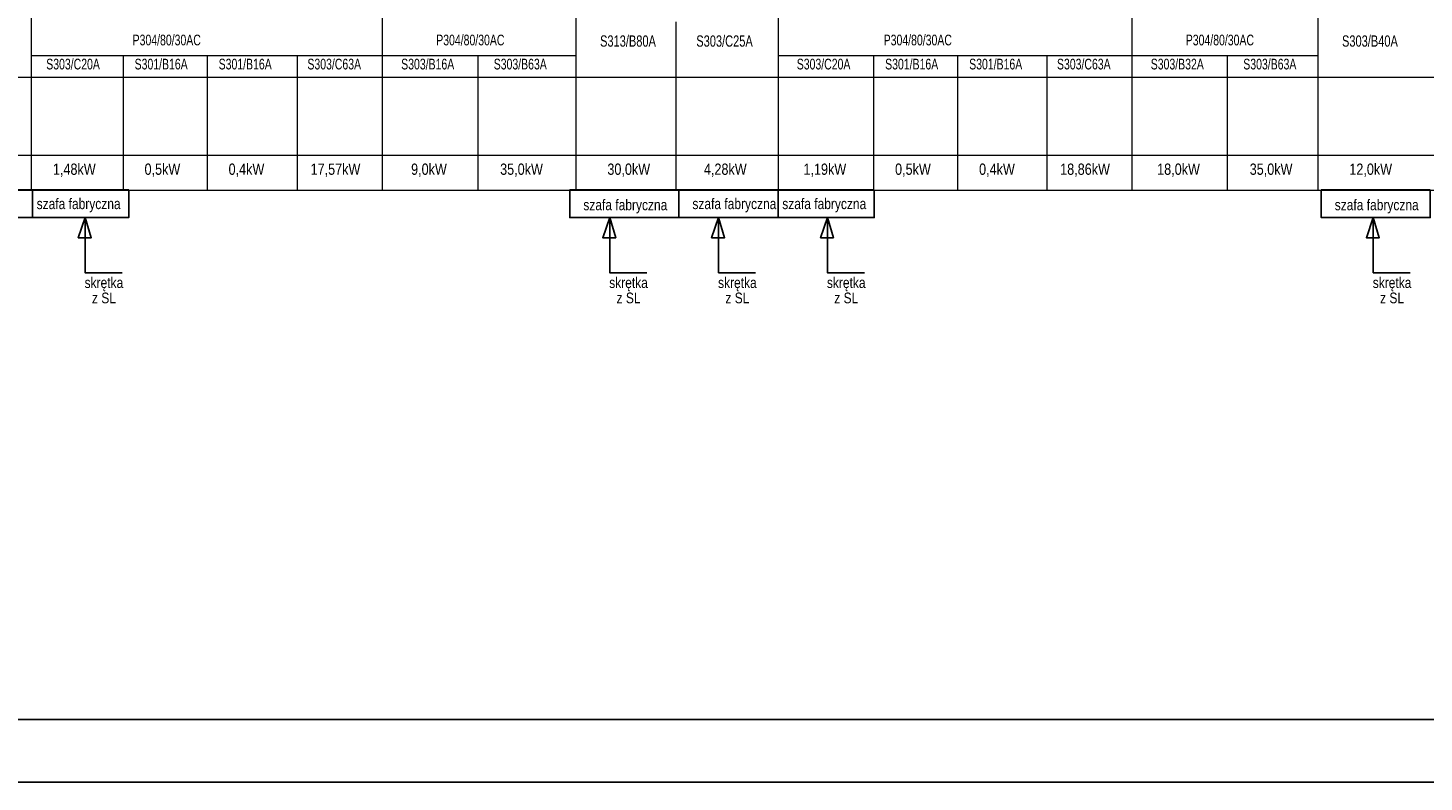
# Model space of a CAD drawing. Header units: millimetres. Extents: x 1218355 to 1284960, y -95511 to 4057.
# Tile 3 of 19: x 1270710 to 1272935, y -92900 to -91697. Entities that reach past the tile are written whole.
import ezdxf
from ezdxf.enums import TextEntityAlignment as Align

# ---------------------------------------------------------------- set-up
doc = ezdxf.new("R2010")
doc.units = ezdxf.units.MM
doc.layers.add('1', color=7, linetype='Continuous', lineweight=0)
doc.layers.add('ELEK OPIS', color=140, linetype='Continuous')
doc.layers.add('ELEK OPISY', color=140, linetype='Continuous')
doc.styles.add('Arial', font='arial.ttf', dxfattribs={"height": 300})

msp = doc.modelspace()

# ---------------------------------------------------------------- linework, layer by layer
at = {"elevation": -662.14}
msp.add_lwpolyline([(1267241.49, -92900.44), (1281241.49, -92900.44), (1281241.49, -89930.44), (1267241.49, -89930.44)], close=True, dxfattribs=at)
at = {"layer": '1', "color": 5, "linetype": 'Continuous'}
for p, q in [((1270715.35, -91436.59, 21.99), (1270715.33, -91955.92, 21.99)), ((1271274.89, -91436.58, -21.99), (1271274.89, -91955.75, -21.99)), ((1271583.57, -91436.58), (1271583.57, -91955.75)), ((1271905.86, -91436.59, -43.98), (1271905.84, -91955.92, -43.98)), ((1272469.59, -91436.58, -65.96), (1272469.59, -91955.75, -65.96)), ((1272766.09, -91436.58, -87.95), (1272766.09, -91955.75, -87.95)), ((1271742.7, -91687.82, 21.99), (1271742.69, -91955.92, 21.99)), ((1271583.57, -91742.19, -21.99), (1270715.34, -91742.19, -21.99)), ((1270861.61, -91742.19, -21.99), (1270861.61, -91955.75, -21.99)), ((1270995.56, -91742.19, -21.99), (1270995.56, -91955.75, -21.99)), ((1271139.35, -91742.19, -21.99), (1271139.35, -91955.75, -21.99)), ((1271426.88, -91742.19, -43.98), (1271426.88, -91955.75, -43.98)), ((1272766.09, -91742.19, -65.96), (1271905.85, -91742.19, -65.96)), ((1272057.84, -91742.19, -65.96), (1272057.84, -91955.75, -65.96)), ((1272191.79, -91742.19, -65.96), (1272191.79, -91955.75, -65.96)), ((1272334.05, -91742.19, -65.96), (1272334.05, -91955.75, -65.96)), ((1272621.58, -91742.19, -87.95), (1272621.58, -91955.75, -87.95)), ((1268920.17, -91776.04), (1276793.39, -91776.3)), ((1268951.27, -91900.49), (1276793.39, -91900.8)), ((1268617.92, -91956.14), (1276793.39, -91955.88))]:
    msp.add_line(p, q, dxfattribs=at)
at = {"layer": 'ELEK OPIS', "elevation": -662.14}
msp.add_lwpolyline([(1267421.49, -92800.44), (1281141.49, -92800.44), (1281141.49, -90030.44), (1267421.49, -90030.44)], close=True, dxfattribs=at)
at = {"layer": 'ELEK OPISY', "elevation": 21.99}
for points in [[(1270717.39, -91955.92), (1270543.58, -91955.92), (1270543.58, -92000.12), (1270717.39, -92000.12)], [(1270870.82, -91955.92), (1270717.39, -91955.92), (1270717.39, -92000.12), (1270870.82, -92000.12)], [(1271747.57, -91955.92), (1271573.76, -91955.92), (1271573.76, -92000.12), (1271747.57, -92000.12)], [(1271905.81, -91955.92), (1271747.57, -91955.92), (1271747.57, -92000.12), (1271905.81, -92000.12)], [(1272058.85, -91955.92), (1271905.81, -91955.92), (1271905.81, -92000.12), (1272058.85, -92000.12)], [(1272945.17, -91955.92), (1272771.37, -91955.92), (1272771.37, -92000.12), (1272945.17, -92000.12)]]:
    msp.add_lwpolyline(points, close=True, dxfattribs=at)
at = {"layer": 'ELEK OPISY'}
for points in [[(1270860.22, -92087.9), (1270801.23, -92087.9), (1270801.23, -92000.12), (1270790.19, -92032.12), (1270810.87, -92032.12), (1270801.23, -92000.12)], [(1271696.37, -92087.9), (1271637.39, -92087.9), (1271637.39, -92000.12), (1271626.34, -92032.12), (1271647.03, -92032.12), (1271637.39, -92000.12)], [(1271869.86, -92087.9), (1271810.87, -92087.9), (1271810.87, -92000.12), (1271799.83, -92032.12), (1271820.51, -92032.12), (1271810.87, -92000.12)], [(1272043.35, -92087.9), (1271984.36, -92087.9), (1271984.36, -92000.12), (1271973.32, -92032.12), (1271994, -92032.12), (1271984.36, -92000.12)], [(1272913.34, -92087.9), (1272854.35, -92087.9), (1272854.35, -92000.12), (1272843.31, -92032.12), (1272863.99, -92032.12), (1272854.35, -92000.12)]]:
    msp.add_lwpolyline(points, dxfattribs=at)

# ---------------------------------------------------------------- texts
at = {"layer": 'ELEK OPIS', "linetype": 'Continuous', "style": 'Arial'}
for s, height, width, p in [('P304/80/30AC', 17.1, 0.7, (1270931.29, -91725.3, -21.99)), ('P304/80/30AC', 17.1, 0.7, (1271415.19, -91725.3, -43.98)), ('S313/B80A', 18, 0.7, (1271666.47, -91727.38, -51.56)), ('S303/C25A', 18, 0.7, (1271820.34, -91727.38, -51.56)), ('P304/80/30AC', 17.1, 0.7, (1272128.37, -91725.3, -65.96)), ('P304/80/30AC', 17.1, 0.7, (1272609.89, -91725.3, -87.95)), ('S303/B40A', 18, 0.7, (1272849.02, -91727.38, -51.56)), ('S303/C20A', 17.1, 0.7, (1270781.99, -91763.72, -21.99)), ('S301/B16A', 17.1, 0.7, (1270922.4, -91763.72, -21.99)), ('S301/B16A', 17.1, 0.7, (1271056.34, -91763.72, -21.99)), ('S303/C63A', 17.1, 0.7, (1271198.26, -91763.72, -21.99)), ('S303/B16A', 17.1, 0.7, (1271347.26, -91763.72, -43.98)), ('S303/B63A', 17.1, 0.7, (1271494.75, -91763.72, -43.98)), ('S303/C20A', 17.1, 0.7, (1271978.22, -91763.72, -65.96)), ('S301/B16A', 17.1, 0.7, (1272118.63, -91763.72, -65.96)), ('S301/B16A', 17.1, 0.7, (1272252.57, -91763.72, -65.96)), ('S303/C63A', 17.1, 0.7, (1272392.96, -91763.72, -65.96)), ('S303/B32A', 17.1, 0.7, (1272541.96, -91763.72, -87.95)), ('S303/B63A', 17.1, 0.7, (1272689.45, -91763.72, -87.95)), ('1,48kW', 18, 0.8, (1270784, -91931.79, -73.54)), ('0,5kW', 18, 0.8, (1270924.41, -91931.79, -73.54)), ('0,4kW', 18, 0.8, (1271058.35, -91931.79, -73.54)), ('17,57kW', 18, 0.8, (1271200.27, -91931.79, -73.54)), ('9,0kW', 18, 0.8, (1271349.27, -91931.79, -95.53)), ('35,0kW', 18, 0.8, (1271496.76, -91931.79, -95.53)), ('30,0kW', 18, 0.8, (1271667.7, -91931.79, -51.56)), ('4,28kW', 18, 0.8, (1271821.57, -91931.79, -51.56)), ('1,19kW', 18, 0.8, (1271980.23, -91931.79, -117.52)), ('0,5kW', 18, 0.8, (1272120.64, -91931.79, -117.52)), ('0,4kW', 18, 0.8, (1272254.58, -91931.79, -117.52)), ('18,86kW', 18, 0.8, (1272394.97, -91931.79, -117.52)), ('18,0kW', 18, 0.8, (1272543.96, -91931.79, -139.51)), ('35,0kW', 18, 0.8, (1272691.46, -91931.79, -139.51)), ('12,0kW', 18, 0.8, (1272850.25, -91931.79, -51.56)), ('szafa fabryczna', 17.1, 0.8, (1270790.88, -91986.48, -51.56)), ('szafa fabryczna', 17.1, 0.8, (1271662.23, -91988.27, -51.56)), ('szafa fabryczna', 17.1, 0.8, (1271836.04, -91986.48, -51.56)), ('szafa fabryczna', 17.1, 0.8, (1271979.3, -91986.48, -51.56)), ('szafa fabryczna', 17.1, 0.8, (1272859.84, -91988.27, -51.56)), ('skrętka', 17.1, 0.8, (1270831.19, -92112.33)), ('skrętka', 17.1, 0.8, (1271667.35, -92112.33)), ('skrętka', 17.1, 0.8, (1271840.83, -92112.33)), ('skrętka', 17.1, 0.8, (1272014.32, -92112.33)), ('skrętka', 17.1, 0.8, (1272884.31, -92112.33)), ('z SL', 17.1, 0.8, (1270831.19, -92136.67)), ('z SL', 17.1, 0.8, (1271667.35, -92136.67)), ('z SL', 17.1, 0.8, (1271840.83, -92136.67)), ('z SL', 17.1, 0.8, (1272014.32, -92136.67)), ('z SL', 17.1, 0.8, (1272884.31, -92136.67))]:
    msp.add_text(s, height=height, dxfattribs=dict(at, width=width)).set_placement(p, align=Align.CENTER)

doc.saveas('drawing.dxf')
